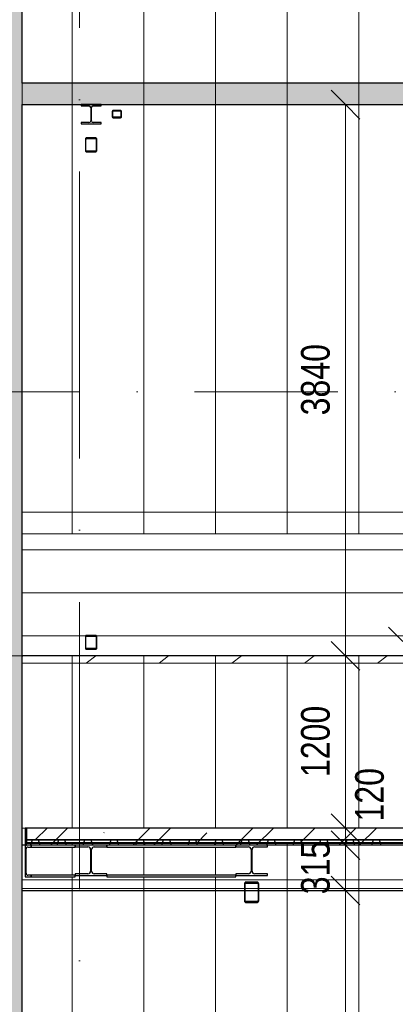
# Model space of a CAD drawing. Header units: millimetres. Extents: x -2033 to 156832, y -23587 to 25008.
# Tile 61 of 71: x 106570 to 109191, y 3732 to 10592. Entities that reach past the tile are written whole.
import ezdxf

# ---------------------------------------------------------------- set-up
doc = ezdxf.new("R2010")
doc.units = ezdxf.units.MM
doc.linetypes.add('Čerchovaná 10mm', pattern=[1800, 1000, -400, 0, -400])
doc.linetypes.add('Čerchovaná 20mm', pattern=[3000, 2000, -500, 0, -500])
for name, color, linetype, lineweight in [('CA_KOTY', 3, 'Continuous', 9), ('CA_KOTY-100', 3, 'Continuous', 9), ('CA_OSY', 5, 'Continuous', 9), ('CA_PODLAHA', 1, 'Continuous', 25), ('CA_PODLAHA25', 7, 'Continuous', 13), ('CA_POHHRA25', 7, 'Continuous', 13), ('CA_REZY', 1, 'Continuous', 25), ('CA_SRAFY', 9, 'Continuous', 25), ('CA_ZARIZPRED', 8, 'Continuous', 13)]:
    doc.layers.add(name, color=color, linetype=linetype, lineweight=lineweight)
doc.styles.add('Arial_3', font='arial.ttf', dxfattribs={"width": 0.8, "height": 200})
doc.dimstyles.new('HP_Přímá_-_2_mm_Ariel_1-100_1', dxfattribs={"dimscale": 304.8, "dimtxt": 204.05188, "dimasz": 0.656168, "dimexe": 0.328084, "dimexo": 0.0625, "dimgap": 0.164042, "dimtad": 1, "dimdec": 0, "dimzin": 0, "dimdsep": 46, "dimtxsty": 'Arial_3', "dimblk1": 'OBLIQUE', "dimblk2": 'OBLIQUE', "dimsah": 1, "dimcen": 0.09, "dimazin": 0, "dimtfac": 1, "dimtdec": 4, "dimtix": 1, "dimtmove": 0, "dimatfit": 3, "dimfxl": 0.984252, "dimfxlon": 1, "dimtvp": 1, "dimtolj": 1, "dimtzin": 0, "dimarcsym": 2})
doc.dimstyles.new('HP_Přímá_-_2_mm_Ariel_1-100_2', dxfattribs={"dimscale": 304.8, "dimtxt": 204.05188, "dimasz": 0.656168, "dimexe": 0.328084, "dimexo": 0.0625, "dimgap": 0.164042, "dimtad": 1, "dimdec": 0, "dimzin": 0, "dimdsep": 46, "dimtxsty": 'Arial_3', "dimblk1": 'OBLIQUE', "dimblk2": 'OBLIQUE', "dimsah": 1, "dimcen": 0.09, "dimazin": 0, "dimtfac": 1, "dimtdec": 4, "dimtix": 1, "dimtmove": 2, "dimatfit": 3, "dimfxl": 0.984252, "dimfxlon": 1, "dimtvp": 1, "dimtolj": 1, "dimtzin": 0, "dimarcsym": 2})

# ---------------------------------------------------------------- blocks, each defined once
blk = doc.blocks.new('ocelová kce final - 11542_003_OK-HALA_TaO-2_ET_AciS_2025-05-29_upr_dwg-2597525-ŘEZ 4 _vestavek V1')
at = {"layer": 'CA_REZY'}
for p, q in [((7900, 10000), (7760, 10000)), ((7760, 10000), (7760, 9991.5)), ((7760, 9991.5), (7815.2, 9991.5)), ((7827.2, 9979.5), (7827.2, 9887.5)), ((7832.7, 9887.5), (7832.7, 9979.5)), ((7844.7, 9991.5), (7900, 9991.5)), ((7900, 9991.5), (7900, 10000)), ((7977.7, 9953), (7977.7, 9915)), ((7981.6, 9915), (7981.6, 9953)), ((8034.3, 9959), (7985.4, 9959)), ((7985.4, 9956), (8034.3, 9956)), ((8038.2, 9953), (8038.2, 9915)), ((8042, 9915), (8042, 9953)), ((8034.3, 9912), (7985.4, 9912)), ((7985.4, 9909), (8034.3, 9909)), ((7815.2, 9875.5), (7760, 9875.5)), ((7760, 9875.5), (7760, 9867)), ((7760, 9867), (7900, 9867)), ((7900, 9875.5), (7844.7, 9875.5)), ((7900, 9867), (7900, 9875.5)), ((7790, 9758.3), (7790, 9681.6)), ((7794, 9681.6), (7794, 9758.3)), ((7862, 9767.9), (7798, 9767.9)), ((7798, 9763.1), (7862, 9763.1)), ((7866, 9758.3), (7866, 9681.6)), ((7870, 9681.6), (7870, 9758.3)), ((7862, 9676.8), (7798, 9676.8)), ((7798, 9672), (7862, 9672)), ((7790, 6292.4), (7790, 6215.7)), ((7794, 6215.7), (7794, 6292.4)), ((7862, 6302), (7798, 6302)), ((7798, 6297.2), (7862, 6297.2)), ((7866, 6292.4), (7866, 6215.7)), ((7870, 6215.7), (7870, 6292.4)), ((7862, 6210.9), (7798, 6210.9)), ((7798, 6206.1), (7862, 6206.1)), ((7370, 4960), (7370, 4840)), ((7380, 4960), (7370, 4960)), ((7380, 4960), (7380, 4879)), ((14800, 4960), (7380, 4960)), ((7380, 4840), (7380, 4960)), ((7380, 4879), (14800, 4879)), ((14800, 4879), (7380, 4879)), ((7380, 4879), (7380, 4857.6)), ((7412.1, 4840), (7370, 4840)), ((7370, 4840), (7370, 4620)), ((7370, 4840), (7380, 4840)), ((7376.5, 4645), (7376.5, 4815)), ((7380, 4857.6), (14800, 4857.6)), ((14800, 4857.6), (7380, 4857.6)), ((7380, 4857.6), (7380, 4855.9)), ((7380, 4855.9), (14800, 4855.9)), ((7389.5, 4828), (7412.1, 4828)), ((7412.1, 4828), (7412.1, 4840)), ((7720, 4840), (7412.1, 4840)), ((7412.1, 4840), (7412.1, 4828)), ((7412.1, 4828), (7720, 4828)), ((7940, 4840), (7720, 4840)), ((7720, 4840), (7720, 4829)), ((7720, 4828), (7720, 4840)), ((7720, 4829), (7808.5, 4829)), ((7826.5, 4811), (7826.5, 4659)), ((7833.5, 4659), (7833.5, 4811)), ((7851.5, 4829), (7940, 4829)), ((7940, 4829), (7940, 4840)), ((8840, 4840), (7940, 4840)), ((7940, 4840), (7940, 4828)), ((7940, 4828), (8840, 4828)), ((9060, 4840), (8840, 4840)), ((8840, 4840), (8840, 4829)), ((8840, 4828), (8840, 4840)), ((8840, 4829), (8928.5, 4829)), ((8946.5, 4811), (8946.5, 4659)), ((8953.5, 4659), (8953.5, 4811)), ((8971.5, 4829), (9060, 4829)), ((9060, 4829), (9060, 4840)), ((7370, 4620), (7412.1, 4620)), ((7412.1, 4632), (7389.5, 4632)), ((7412.1, 4620), (7412.1, 4632)), ((7720, 4632), (7412.1, 4632)), ((7412.1, 4632), (7412.1, 4620)), ((7412.1, 4620), (7720, 4620)), ((7720, 4641), (7720, 4630)), ((7808.5, 4641), (7720, 4641)), ((7720, 4620), (7720, 4632)), ((7720, 4630), (7940, 4630)), ((7940, 4641), (7851.5, 4641)), ((7940, 4630), (7940, 4641)), ((8840, 4632), (7940, 4632)), ((7940, 4632), (7940, 4620)), ((7940, 4620), (8840, 4620)), ((8840, 4641), (8840, 4630)), ((8928.5, 4641), (8840, 4641)), ((8840, 4620), (8840, 4632)), ((8840, 4630), (9060, 4630)), ((9060, 4641), (8971.5, 4641)), ((9060, 4630), (9060, 4641)), ((8900, 4569.5), (8900, 4456.3)), ((8905, 4456.3), (8905, 4569.5)), ((8990, 4583.6), (8910, 4583.6)), ((8910, 4576.5), (8990, 4576.5)), ((8995, 4569.5), (8995, 4456.3)), ((9000, 4456.3), (9000, 4569.5)), ((8990, 4449.3), (8910, 4449.3)), ((8910, 4442.2), (8990, 4442.2))]:
    blk.add_line(p, q, dxfattribs=at)
at = {"layer": 'CA_REZY', "flags": 128}
for points in [[(7985.4, 9959), (7983.7, 9958.8), (7982.1, 9958.4), (7980.6, 9957.7), (7979.4, 9956.7), (7978.5, 9955.6), (7977.9, 9954.3), (7977.7, 9953)], [(7981.6, 9953), (7981.7, 9953.7), (7981.9, 9954.3), (7982.4, 9954.9), (7983, 9955.3), (7983.7, 9955.7), (7984.6, 9955.9), (7985.4, 9956)], [(8042, 9953), (8041.9, 9954.3), (8041.3, 9955.6), (8040.4, 9956.7), (8039.1, 9957.7), (8037.7, 9958.4), (8036, 9958.8), (8034.3, 9959)], [(8034.3, 9956), (8035.2, 9955.9), (8036, 9955.7), (8036.7, 9955.3), (8037.3, 9954.9), (8037.8, 9954.3), (8038.1, 9953.7), (8038.2, 9953)], [(7977.7, 9915), (7977.9, 9913.7), (7978.5, 9912.4), (7979.4, 9911.3), (7980.6, 9910.3), (7982.1, 9909.6), (7983.7, 9909.2), (7985.4, 9909)], [(7985.4, 9912), (7984.6, 9912.1), (7983.7, 9912.3), (7983, 9912.7), (7982.4, 9913.1), (7981.9, 9913.7), (7981.7, 9914.3), (7981.6, 9915)], [(8038.2, 9915), (8038.1, 9914.3), (8037.8, 9913.7), (8037.3, 9913.1), (8036.7, 9912.7), (8036, 9912.3), (8035.2, 9912.1), (8034.3, 9912)], [(8034.3, 9909), (8036, 9909.2), (8037.7, 9909.6), (8039.1, 9910.3), (8040.4, 9911.3), (8041.3, 9912.4), (8041.9, 9913.7), (8042, 9915)], [(7798, 9767.9), (7796.2, 9767.7), (7794.5, 9767), (7793, 9765.8), (7791.7, 9764.3), (7790.8, 9762.5), (7790.2, 9760.5), (7790, 9758.3)], [(7794, 9758.3), (7794.1, 9759.4), (7794.4, 9760.4), (7794.9, 9761.3), (7795.5, 9762.1), (7796.3, 9762.7), (7797.1, 9763), (7798, 9763.1)], [(7870, 9758.3), (7869.8, 9760.5), (7869.2, 9762.5), (7868.3, 9764.3), (7867, 9765.8), (7865.5, 9767), (7863.8, 9767.7), (7862, 9767.9)], [(7862, 9763.1), (7862.9, 9763), (7863.7, 9762.7), (7864.5, 9762.1), (7865.1, 9761.3), (7865.6, 9760.4), (7865.9, 9759.4), (7866, 9758.3)], [(7790, 9681.6), (7790.2, 9679.5), (7790.8, 9677.4), (7791.7, 9675.6), (7793, 9674.1), (7794.5, 9673), (7796.2, 9672.2), (7798, 9672)], [(7798, 9676.8), (7797.1, 9676.9), (7796.3, 9677.3), (7795.5, 9677.8), (7794.9, 9678.6), (7794.4, 9679.5), (7794.1, 9680.5), (7794, 9681.6)], [(7862, 9672), (7863.8, 9672.2), (7865.5, 9673), (7867, 9674.1), (7868.3, 9675.6), (7869.2, 9677.4), (7869.8, 9679.5), (7870, 9681.6)], [(7866, 9681.6), (7865.9, 9680.5), (7865.6, 9679.5), (7865.1, 9678.6), (7864.5, 9677.8), (7863.7, 9677.3), (7862.9, 9676.9), (7862, 9676.8)], [(7798, 6302), (7796.2, 6301.8), (7794.5, 6301), (7793, 6299.9), (7791.7, 6298.4), (7790.8, 6296.6), (7790.2, 6294.5), (7790, 6292.4)], [(7794, 6292.4), (7794.1, 6293.5), (7794.4, 6294.5), (7794.9, 6295.4), (7795.5, 6296.2), (7796.3, 6296.7), (7797.1, 6297.1), (7798, 6297.2)], [(7870, 6292.4), (7869.8, 6294.5), (7869.2, 6296.6), (7868.3, 6298.4), (7867, 6299.9), (7865.5, 6301), (7863.8, 6301.8), (7862, 6302)], [(7862, 6297.2), (7862.9, 6297.1), (7863.7, 6296.7), (7864.5, 6296.2), (7865.1, 6295.4), (7865.6, 6294.5), (7865.9, 6293.5), (7866, 6292.4)], [(7790, 6215.7), (7790.2, 6213.5), (7790.8, 6211.5), (7791.7, 6209.7), (7793, 6208.2), (7794.5, 6207), (7796.2, 6206.3), (7798, 6206.1)], [(7798, 6210.9), (7797.1, 6211), (7796.3, 6211.3), (7795.5, 6211.9), (7794.9, 6212.7), (7794.4, 6213.6), (7794.1, 6214.6), (7794, 6215.7)], [(7866, 6215.7), (7865.9, 6214.6), (7865.6, 6213.6), (7865.1, 6212.7), (7864.5, 6211.9), (7863.7, 6211.3), (7862.9, 6211), (7862, 6210.9)], [(7862, 6206.1), (7863.8, 6206.3), (7865.5, 6207), (7867, 6208.2), (7868.3, 6209.7), (7869.2, 6211.5), (7869.8, 6213.5), (7870, 6215.7)], [(8910, 4583.6), (8908, 4583.3), (8906.2, 4582.5), (8904.4, 4581.2), (8902.9, 4579.5), (8901.7, 4577.3), (8900.8, 4574.9), (8900.2, 4572.2), (8900, 4569.5)], [(8905, 4569.5), (8905.1, 4570.8), (8905.4, 4572.2), (8905.8, 4573.4), (8906.5, 4574.5), (8907.2, 4575.3), (8908.1, 4576), (8909, 4576.4), (8910, 4576.5)], [(9000, 4569.5), (8999.8, 4572.2), (8999.2, 4574.9), (8998.3, 4577.3), (8997.1, 4579.5), (8995.6, 4581.2), (8993.8, 4582.5), (8992, 4583.3), (8990, 4583.6)], [(8990, 4576.5), (8991, 4576.4), (8991.9, 4576), (8992.8, 4575.3), (8993.5, 4574.5), (8994.2, 4573.4), (8994.6, 4572.2), (8994.9, 4570.8), (8995, 4569.5)], [(8900, 4456.3), (8900.2, 4453.6), (8900.8, 4450.9), (8901.7, 4448.5), (8902.9, 4446.3), (8904.4, 4444.6), (8906.2, 4443.3), (8908, 4442.5), (8910, 4442.2)], [(8910, 4449.3), (8909, 4449.4), (8908.1, 4449.8), (8907.2, 4450.4), (8906.5, 4451.3), (8905.8, 4452.4), (8905.4, 4453.6), (8905.1, 4454.9), (8905, 4456.3)], [(8995, 4456.3), (8994.9, 4454.9), (8994.6, 4453.6), (8994.2, 4452.4), (8993.5, 4451.3), (8992.8, 4450.4), (8991.9, 4449.8), (8991, 4449.4), (8990, 4449.3)], [(8990, 4442.2), (8992, 4442.5), (8993.8, 4443.3), (8995.6, 4444.6), (8997.1, 4446.3), (8998.3, 4448.5), (8999.2, 4450.9), (8999.8, 4453.6), (9000, 4456.3)]]:
    blk.add_lwpolyline(points, dxfattribs=at)
at = {"layer": 'CA_REZY'}
for centre, radius, start, end in [((7815.2, 9979.5), 12, 0, 90), ((7844.7, 9979.5), 12, 90, 180), ((7815.2, 9887.5), 12, 270, 0), ((7844.7, 9887.5), 12, 180, 270), ((7389.5, 4815), 13, 90, 180), ((7808.5, 4811), 18, 0, 90), ((7851.5, 4811), 18, 90, 180), ((8928.5, 4811), 18, 0, 90), ((8971.5, 4811), 18, 90, 180), ((7389.5, 4645), 13, 180, 270), ((7808.5, 4659), 18, 270, 0), ((7851.5, 4659), 18, 180, 270), ((8928.5, 4659), 18, 270, 0), ((8971.5, 4659), 18, 180, 270)]:
    blk.add_arc(centre, radius, start, end, dxfattribs=at)
blk = doc.blocks.new('ocelová kce final - ocelová kce final-2597615-ŘEZ 4 _vestavek V1')
blk.add_blockref('ocelová kce final - 11542_003_OK-HALA_TaO-2_ET_AciS_2025-05-29_upr_dwg-2597525-ŘEZ 4 _vestavek V1', (0, 0))
blk = doc.blocks.new('DIMBLOCK90-ŘEZ 4 _vestavek V1')
at = {"layer": 'CA_KOTY-100'}
for p, q in [((108842.8, 10000), (108742.8, 10100)), ((108842.8, 10000), (108742.8, 10000)), ((108842.8, 10000), (108842.8, 6160)), ((108842.8, 10000), (108942.8, 9900)), ((108842.8, 10000), (109142.8, 10000)), ((108842.8, 6160), (108742.8, 6260)), ((108842.8, 6160), (108742.8, 6160)), ((108842.8, 6160), (108942.8, 6060)), ((108842.8, 6160), (109142.8, 6160))]:
    blk.add_line(p, q, dxfattribs=at)
at = {"layer": 'CA_KOTY-100', "color": 0, "insert": (108533.2, 7835.1), "char_height": 200, "width": 587.669, "attachment_point": 1, "rotation": 90, "line_spacing_factor": 0.941778, "style": 'Arial_3'}
blk.add_mtext('3840', dxfattribs=at)
blk = doc.blocks.new('_Oblique')
at = {"color": 0, "linetype": 'ByBlock', "lineweight": -2}
blk.add_line((-0.5, -0.5), (0.5, 0.5), dxfattribs=at)
blk = doc.blocks.new('DIMBLOCK91-ŘEZ 4 _vestavek V1')
at = {"layer": 'CA_KOTY-100'}
for p, q in [((108842.8, 6160), (108742.8, 6260)), ((108842.8, 6160), (108742.8, 6160)), ((108842.8, 6160), (108842.8, 4960)), ((108842.8, 6160), (108942.8, 6060)), ((108842.8, 6160), (109142.8, 6160)), ((108842.8, 4960), (108742.8, 5060)), ((108842.8, 4960), (108742.8, 4960)), ((108842.8, 4960), (108942.8, 4860)), ((108842.8, 4960), (109142.8, 4960))]:
    blk.add_line(p, q, dxfattribs=at)
at = {"layer": 'CA_KOTY-100', "color": 0, "insert": (108533.2, 5315.1), "char_height": 200, "width": 587.669, "attachment_point": 1, "rotation": 90, "line_spacing_factor": 0.941778, "style": 'Arial_3'}
blk.add_mtext('1200', dxfattribs=at)
blk = doc.blocks.new('DIMBLOCK92-ŘEZ 4 _vestavek V1')
at = {"layer": 'CA_KOTY-100'}
for p, q in [((108842.8, 4960), (108742.8, 5060)), ((108842.8, 4960), (108742.8, 4960)), ((108842.8, 4840), (108742.8, 4940)), ((108842.8, 4960), (108842.8, 4840)), ((108842.8, 4960), (108942.8, 4860)), ((108842.8, 4960), (109142.8, 4960)), ((108842.8, 4840), (108742.8, 4840)), ((108842.8, 4840), (108942.8, 4740)), ((108842.8, 4840), (109142.8, 4840))]:
    blk.add_line(p, q, dxfattribs=at)
at = {"layer": 'CA_KOTY-100', "color": 0, "insert": (108910.7, 5005.5), "char_height": 200, "width": 440.752, "attachment_point": 1, "rotation": 90, "line_spacing_factor": 0.941778, "style": 'Arial_3'}
blk.add_mtext('120', dxfattribs=at)
blk = doc.blocks.new('DIMBLOCK93-ŘEZ 4 _vestavek V1')
at = {"layer": 'CA_KOTY-100'}
for p, q in [((108842.8, 4840), (108742.8, 4940)), ((108842.8, 4840), (108742.8, 4840)), ((108842.8, 4840), (108842.8, 4525)), ((108842.8, 4840), (108942.8, 4740)), ((108842.8, 4840), (109142.8, 4840)), ((108842.8, 4525), (108742.8, 4625)), ((108842.8, 4525), (108742.8, 4525)), ((108842.8, 4525), (108942.8, 4425)), ((108842.8, 4525), (109142.8, 4525))]:
    blk.add_line(p, q, dxfattribs=at)
at = {"layer": 'CA_KOTY-100', "color": 0, "insert": (108533.2, 4498.9), "char_height": 200, "width": 440.752, "attachment_point": 1, "rotation": 90, "line_spacing_factor": 0.941778, "style": 'Arial_3'}
blk.add_mtext('315', dxfattribs=at)
blk = doc.blocks.new('DIMBLOCK94-ŘEZ 4 _vestavek V1')
at = {"layer": 'CA_KOTY-100'}
for p, q in [((108842.8, 4525), (108742.8, 4625)), ((108842.8, 4525), (108742.8, 4525)), ((108842.8, 4525), (108842.8, 0)), ((108842.8, 4525), (108942.8, 4425)), ((108842.8, 4525), (109142.8, 4525)), ((108842.8, 0), (108742.8, 100)), ((108842.8, 0), (108742.8, 0)), ((108842.8, 0), (108942.8, -100)), ((108842.8, 0), (109142.8, 0))]:
    blk.add_line(p, q, dxfattribs=at)
at = {"layer": 'CA_KOTY-100', "color": 0, "insert": (108533.2, 2017.6), "char_height": 200, "width": 587.669, "attachment_point": 1, "rotation": 90, "line_spacing_factor": 0.941778, "style": 'Arial_3'}
blk.add_mtext('4525', dxfattribs=at)

msp = doc.modelspace()

# ---------------------------------------------------------------- hatches: boundary and pattern name
at = {"layer": 'CA_POHHRA25', "lineweight": 9}
h = msp.add_hatch(dxfattribs=at)
h.set_pattern_fill('FP_32', color=256, style=0, pattern_type=2)
h.set_pattern_definition([(90, (146436.8, 0), (-500, 3e-14), [])])
h.paths.add_polyline_path([(119678, 6040), (119678, 6029), (119589.5, 6029), (119576.8, 6023.7), (119571.5, 6011), (119571.5, 5859), (119576.8, 5846.3), (119589.5, 5841), (119678, 5841), (119678, 5830), (119458, 5830), (119458, 5841), (119546.5, 5841), (119559.2, 5846.3), (119564.5, 5859), (119564.5, 6011), (119559.2, 6023.7), (119546.5, 6029), (119458, 6029), (119458, 6040), (119660.9, 6040)])
h.paths.add_polyline_path([(106787.9, 300), (107237.9, 300), (107237.9, 400), (113337.9, 400), (113337.9, 300), (113637.9, 300), (113637.9, 400), (119728, 400), (119728, 6160), (119808, 6160), (119808, 300), (120235.4, 300), (120235.4, 400), (120517.7, 400), (120517.7, 4965), (120427.7, 4965), (120427.7, 5000), (120347.7, 5000), (120347.7, 5880), (120427.7, 5880), (120427.7, 6030), (121688.1, 6030), (121688.1, 12419.3), (106587.9, 12419.3), (106587.9, 7010), (114007.9, 7010), (114007.9, 9867), (113868, 9867), (113868, 9875.5), (113923.2, 9875.5), (113931.7, 9879), (113935.2, 9887.5), (113935.2, 9979.5), (113931.7, 9988), (113923.2, 9991.5), (113868, 9991.5), (113868, 10000), (118685.5, 10000), (118685.5, 6160), (119688, 6160), (119688, 6040), (119678, 6040), (119678, 6074.5), (113838, 6074.5), (113838, 6040), (114048, 6039.6), (114048, 6029), (113959.5, 6029), (113946.8, 6023.7), (113941.5, 6011), (113941.5, 5859), (113946.8, 5846.3), (113959.5, 5841), (114048, 5841), (114048, 5830), (113828, 5830), (113828, 5841), (113916.5, 5841), (113929.2, 5846.3), (113934.5, 5859), (113934.5, 6011), (113929.2, 6023.7), (113916.5, 6029), (113828, 6029), (113828, 6160), (106587.9, 6160), (106588, 3580), (106598, 3580), (106590.9, 3582.9), (106588, 3590), (106588, 3670), (106590.9, 3677.1), (106598, 3680), (106728, 3680), (106735.1, 3677.1), (106738, 3670), (106738, 3590), (106735.1, 3582.9), (106728, 3580), (106687.9, 3580), (106687.9, 400), (106787.9, 400), (106787.9, 331.5)])
h.paths.add_polyline_path([(119595.5, 636.2), (119528, 636.2), (119523, 641.4), (119520.1, 651.4), (119518.2, 667.5), (119518, 674.9), (119519.1, 1002.1), (119521.9, 1014.9), (119523, 1017.7), (119528, 1022.9), (119608, 1022.9), (119613, 1017.7), (119615.9, 1007.8), (119617.8, 991.6), (119618, 984.2), (119616.8, 657), (119614.1, 644.2), (119613, 641.4), (119608, 636.2)])
h.paths.add_polyline_path([(108228, 636.2), (108148, 636.2), (108143, 641.4), (108140.1, 651.4), (108138.2, 667.5), (108138, 674.9), (108139.1, 1002.1), (108141.9, 1014.9), (108143, 1017.7), (108148, 1022.9), (108228, 1022.9), (108233, 1017.7), (108235.9, 1007.8), (108237.8, 991.6), (108238, 984.2), (108236.8, 657), (108234.1, 644.2), (108233, 641.4)])
h.paths.add_polyline_path([(119595.5, 655.6), (119609.3, 656.2), (119611.2, 660.1), (119612.6, 667.5), (119613, 674.9), (119612, 996), (119609.3, 1002.9), (119608, 1003.6), (119526.7, 1002.9), (119524.8, 999), (119523.4, 991.6), (119523, 984.2), (119524, 663.1), (119526.7, 656.2), (119528, 655.6)])
h.paths.add_polyline_path([(108148, 655.6), (108229.3, 656.2), (108231.2, 660.1), (108232.6, 667.5), (108233, 674.9), (108232, 996), (108229.3, 1002.9), (108228, 1003.6), (108146.7, 1002.9), (108144.8, 999), (108143.4, 991.6), (108143, 984.2), (108144, 663.1), (108146.7, 656.2), (108147.3, 655.7)])
h.paths.add_polyline_path([(120217.7, 1410), (120217.7, 1975), (120437.7, 1975), (120437.7, 1410), (120223.9, 1410)])
h.paths.add_polyline_path([(106598, 3585), (106728, 3585), (106731.5, 3586.5), (106733, 3590), (106733, 3670), (106731.5, 3673.5), (106728, 3675), (106598, 3675), (106594.5, 3673.5), (106593, 3670), (106593, 3590), (106594.5, 3586.5)])
h.paths.add_polyline_path([(108228, 4442.2), (108144.2, 4443.3), (108140.9, 4446.3), (108138.7, 4450.9), (108138, 4456.3), (108138.7, 4574.9), (108140.9, 4579.5), (108144.2, 4582.5), (108148, 4583.6), (108231.8, 4582.5), (108235.1, 4579.5), (108237.2, 4574.9), (108238, 4569.5), (108237.2, 4450.9), (108235.1, 4446.3), (108231.8, 4443.3), (108229, 4442.3)])
h.paths.add_polyline_path([(119595.5, 4442.2), (119524.2, 4443.3), (119520.9, 4446.3), (119518.7, 4450.9), (119518, 4456.3), (119518.7, 4574.9), (119520.9, 4579.5), (119524.2, 4582.5), (119528, 4583.6), (119611.8, 4582.5), (119615.1, 4579.5), (119617.2, 4574.9), (119618, 4569.5), (119617.2, 4450.9), (119615.1, 4446.3), (119611.8, 4443.3), (119608, 4442.2)])
h.paths.add_polyline_path([(108148, 4449.3), (108229.9, 4449.8), (108232.1, 4452.4), (108233, 4456.3), (108232.1, 4573.4), (108229.9, 4576), (108228, 4576.5), (108146.1, 4576), (108143.8, 4573.4), (108143, 4569.5), (108143.8, 4452.4), (108146.1, 4449.8), (108147, 4449.4)])
h.paths.add_polyline_path([(119528, 4449.3), (119609.9, 4449.8), (119612.1, 4452.4), (119613, 4456.3), (119612.1, 4573.4), (119609.9, 4576), (119608, 4576.5), (119526.1, 4576), (119523.8, 4573.4), (119523, 4569.5), (119523.8, 4452.4), (119526.1, 4449.8), (119527, 4449.4)])
h.paths.add_polyline_path([(106614.5, 4620), (106608, 4620), (106608, 4960), (113707.9, 4960), (113707.9, 6110), (113787.9, 6110), (113787.9, 4960), (114048, 4960), (114048, 4829), (113959.5, 4829), (113946.8, 4823.7), (113941.5, 4811), (113941.5, 4659), (113946.8, 4646.3), (113959.5, 4641), (114048, 4641), (114048, 4630), (113828, 4630), (113828, 4641), (113916.5, 4641), (113929.2, 4646.3), (113934.5, 4659), (113934.5, 4811), (113929.2, 4823.7), (113916.5, 4829), (113828, 4829), (113828, 4840), (114038, 4840), (114038, 4855.9), (106618, 4855.9), (106618.3, 4840), (106650.1, 4840), (106650.1, 4828), (106627.5, 4828), (106618, 4823.4), (106614.5, 4815), (106614.5, 4645), (106618.3, 4635.8), (106627.5, 4632), (106650.1, 4632), (106650.1, 4620), (106618.3, 4620)])
h.paths.add_polyline_path([(108078, 4620), (107178, 4620), (107178, 4630), (106958, 4630), (106958, 4620), (106650.1, 4620), (106650.1, 4632), (106958, 4632), (106958, 4641), (107046.5, 4641), (107059.2, 4646.3), (107064.5, 4659), (107064.5, 4811), (107059.2, 4823.7), (107046.5, 4829), (106650.1, 4828), (106650.1, 4840), (108298, 4840), (108298, 4829), (108209.5, 4829), (108196.8, 4823.7), (108191.5, 4808.5), (108191.5, 4659), (108196.8, 4646.3), (108209.5, 4641), (108298, 4641), (108298, 4630), (108078, 4630)])
h.paths.add_polyline_path([(110509.5, 4630), (110378, 4630), (110378, 4641), (110466.5, 4641), (110479.2, 4646.3), (110484.5, 4659), (110484.5, 4811), (110479.2, 4823.7), (110466.5, 4829), (110378, 4829), (110378, 4840), (110598, 4840), (110598, 4829), (110509.5, 4829), (110496.8, 4823.7), (110491.5, 4811), (110491.5, 4659), (110496.8, 4646.3), (110509.5, 4641), (110598, 4641), (110598, 4630)])
h.paths.add_polyline_path([(112678, 4630), (112678, 4641), (112766.5, 4641), (112779.2, 4646.3), (112784.5, 4659), (112784.5, 4811), (112779.2, 4823.7), (112766.5, 4829), (112678, 4829), (112678, 4840), (112898, 4840), (112898, 4829), (112809.5, 4829), (112796.8, 4823.7), (112791.5, 4808.5), (112791.5, 4659), (112796.8, 4646.3), (112809.5, 4641), (112898, 4641), (112898, 4630), (112766.5, 4630)])
h.paths.add_polyline_path([(109359.5, 4630), (109228, 4630), (109228, 4641), (109316.5, 4641), (109329.2, 4646.3), (109334.5, 4659), (109334.5, 4811), (109329.2, 4823.7), (109316.5, 4829), (109228, 4829), (109228, 4840), (109448, 4840), (109448, 4829), (109359.5, 4829), (109346.8, 4823.7), (109341.5, 4808.5), (109341.5, 4659), (109346.8, 4646.3), (109359.5, 4641), (109448, 4641), (109448, 4630)])
h.paths.add_polyline_path([(111659.5, 4630), (111528, 4630), (111528, 4641), (111616.5, 4641), (111629.2, 4646.3), (111634.5, 4659), (111634.5, 4811), (111629.2, 4823.7), (111616.5, 4829), (111528, 4829), (111528, 4840), (111748, 4840), (111748, 4829), (111659.5, 4829), (111646.8, 4823.7), (111641.5, 4808.5), (111641.5, 4659), (111646.8, 4646.3), (111659.5, 4641), (111748, 4641), (111748, 4630)])
h.paths.add_polyline_path([(107563.1, 4632), (108078, 4632), (108078, 4641), (108166.5, 4641), (108179.2, 4646.3), (108184.5, 4659), (108184.5, 4811), (108179.2, 4823.7), (108166.5, 4829), (107089.5, 4829), (107076.8, 4823.7), (107071.5, 4808.5), (107071.5, 4659), (107076.8, 4646.3), (107089.5, 4641), (107178, 4641), (107178, 4632)])
h.paths.add_polyline_path([(119595.5, 4685), (119528, 4685), (119520.9, 4687.9), (119518, 4695), (119518, 4775), (119520.9, 4782.1), (119528, 4785), (119608, 4785), (119615.1, 4782.1), (119618, 4775), (119618, 4695), (119615.1, 4687.9), (119608, 4685)])
h.paths.add_polyline_path([(119528, 4690), (119608, 4690), (119611.5, 4691.5), (119613, 4695), (119613, 4775), (119611.5, 4778.5), (119608, 4780), (119528, 4780), (119524.5, 4778.5), (119523, 4775), (119523, 4695), (119524.5, 4691.5)])
h.paths.add_polyline_path([(118428, 5830), (118428, 5841), (118516.5, 5841), (118529.2, 5846.3), (118534.5, 5859), (118534.5, 6011), (118529.2, 6023.7), (118516.5, 6029), (118428, 6029), (118428, 6040), (118648, 6040), (118648, 6029), (118559.5, 6029), (118546.8, 6023.7), (118541.5, 6011), (118541.5, 5859), (118546.8, 5846.3), (118559.5, 5841), (118648, 5841), (118648, 5830), (118516.5, 5830)])
h.paths.add_polyline_path([(115109.5, 5830), (114978, 5830), (114978, 5841), (115066.5, 5841), (115079.2, 5846.3), (115084.5, 5859), (115084.5, 6011), (115079.2, 6023.7), (115066.5, 6029), (114978, 6029), (114978, 6040), (115198, 6040), (115198, 6029), (115109.5, 6029), (115096.8, 6023.7), (115091.5, 6011), (115091.5, 5859), (115096.8, 5846.3), (115109.5, 5841), (115198, 5841), (115198, 5830), (115148.8, 5830)])
h.paths.add_polyline_path([(117278, 5830), (117278, 5841), (117366.5, 5841), (117379.2, 5846.3), (117384.5, 5859), (117384.5, 6011), (117379.2, 6023.7), (117366.5, 6029), (117278, 6029), (117278, 6040), (117498, 6040), (117498, 6029), (117409.5, 6029), (117396.8, 6023.7), (117391.5, 6011), (117391.5, 5859), (117396.8, 5846.3), (117409.5, 5841), (117498, 5841), (117498, 5830), (117366.5, 5830)])
h.paths.add_polyline_path([(116128, 5830), (116128, 5841), (116216.5, 5841), (116229.2, 5846.3), (116234.5, 5859), (116234.5, 6011), (116229.2, 6023.7), (116216.5, 6029), (116128, 6029), (116128, 6040), (116348, 6040), (116348, 6029), (116259.5, 6029), (116246.8, 6023.7), (116241.5, 6011), (116241.5, 5859), (116246.8, 5846.3), (116259.5, 5841), (116348, 5841), (116348, 5830), (116195.1, 5830)])
h.paths.add_polyline_path([(119688.5, 6170), (119682.5, 6170), (119682.5, 6270), (119688.5, 6270)])
h.paths.add_polyline_path([(119710.7, 6737.7), (119697.1, 6742.8), (119689.6, 6753.1), (119689.6, 6766.9), (119697.7, 6778), (119710.7, 6782.2), (119724.4, 6777.2), (119731.9, 6766.9), (119731.9, 6753.1), (119723.8, 6742), (119719.7, 6740.6)])
h.paths.add_polyline_path([(119710.7, 6740.6), (119724.4, 6746.3), (119730.1, 6760), (119723.8, 6773.9), (119710.7, 6779.3), (119697.1, 6773.7), (119691.4, 6760), (119697.7, 6746.1), (119707.5, 6742)])
h.paths.add_polyline_path([(119710.7, 7237.7), (119697.1, 7242.8), (119689.6, 7253.1), (119689.6, 7266.9), (119697.7, 7278), (119710.7, 7282.2), (119724.4, 7277.2), (119731.9, 7266.9), (119731.9, 7253.1), (119723.8, 7242), (119719.7, 7240.6)])
h.paths.add_polyline_path([(119710.7, 7240.6), (119724.4, 7246.3), (119730.1, 7260), (119723.8, 7273.9), (119710.7, 7279.3), (119697.1, 7273.7), (119691.4, 7260), (119697.7, 7246.1), (119707.5, 7242)])
h.paths.add_polyline_path([(107034.2, 9672.2), (107032.5, 9673), (107035.1, 9676.8), (107034.3, 9672.5)])
h.paths.add_polyline_path([(107036, 9672), (107034.3, 9672.4), (107036, 9676.8), (107100, 9676.8), (107100.9, 9672.1), (107100, 9672), (107039.9, 9672)])
h.paths.add_polyline_path([(107101.8, 9672.2), (107102.5, 9674.5), (107102.5, 9672.5)])
h.paths.add_polyline_path([(107028.8, 9677.4), (107028.8, 9679.5), (107030.8, 9678.6), (107029.7, 9678)])
h.paths.add_polyline_path([(107029.7, 9675.6), (107029.7, 9677.7), (107031.5, 9677.3), (107031, 9676.8)])
h.paths.add_polyline_path([(107031, 9674.1), (107029.7, 9675.6), (107032, 9675.6), (107032, 9675.6)])
h.paths.add_polyline_path([(107032.5, 9673), (107031, 9674.1), (107033.5, 9675.4), (107033, 9674.1)])
h.paths.add_polyline_path([(107103.5, 9673), (107103.5, 9675.6), (107105, 9674.1), (107104, 9673.4)])
h.paths.add_polyline_path([(107105, 9674.1), (107104, 9677), (107106.2, 9675.6)])
h.paths.add_polyline_path([(107106.2, 9675.6), (107104, 9678.4), (107107.2, 9677.4)])
h.paths.add_polyline_path([(107107.2, 9677.4), (107104, 9679.5), (107107.8, 9679.5)])
h.paths.add_polyline_path([(107028.8, 9762.5), (107029.7, 9764.3), (107032, 9761.6), (107029.7, 9762.2)])
h.paths.add_polyline_path([(107028.2, 9760.5), (107029.7, 9762), (107032, 9760.4), (107028.8, 9760.5)])
h.paths.add_polyline_path([(107028, 9758.3), (107028.8, 9760.3), (107032, 9759.4), (107028.8, 9758.6)])
h.paths.add_polyline_path([(107028, 9681.6), (107028.8, 9758.3), (107032, 9758.3), (107032, 9681.6), (107028.8, 9681.6)])
h.paths.add_polyline_path([(107028.2, 9679.5), (107028.8, 9681.4), (107032, 9680.5), (107028.4, 9679.5)])
h.paths.add_polyline_path([(107108, 9681.6), (107104, 9681.6), (107104, 9758.3), (107108, 9758.3)])
h.paths.add_polyline_path([(107107.8, 9679.5), (107104, 9680.6), (107108, 9681.6), (107107.8, 9679.5)])
h.paths.add_polyline_path([(107108, 9758.3), (107104, 9759.4), (107107.8, 9760.4)])
h.paths.add_polyline_path([(107103.6, 9760.4), (107107.2, 9762.5), (107107.2, 9760.5), (107103.9, 9760.4)])
h.paths.add_polyline_path([(107103.1, 9761.3), (107106.2, 9764.3), (107106.2, 9762.2), (107103.6, 9761.5)])
h.paths.add_polyline_path([(107105, 9765.8), (107106.2, 9764.3), (107104, 9764.3), (107104, 9764.4)])
h.paths.add_polyline_path([(107103.5, 9767), (107105, 9765.8), (107102.5, 9764.6), (107103, 9765.8)])
h.paths.add_polyline_path([(107101.8, 9767.7), (107103.5, 9767), (107100.9, 9763.1), (107101.7, 9767.5)])
h.paths.add_polyline_path([(107034.2, 9767.7), (107039.9, 9767.9), (107101.7, 9767.6), (107100, 9763.1), (107036, 9763.1), (107034.3, 9767.6)])
h.paths.add_polyline_path([(107032.5, 9767), (107034.3, 9767.5), (107033.5, 9765.5), (107033.3, 9765.8)])
h.paths.add_polyline_path([(107031, 9765.8), (107032.5, 9767), (107032.5, 9764.4), (107032, 9764.9)])
h.paths.add_polyline_path([(107033.5, 9762.1), (107029.7, 9764.3), (107031, 9765.8), (107033.1, 9762.7)])
h.paths.add_polyline_path([(107108, 9867), (106998, 9867), (106998, 9875.5), (107053.2, 9875.5), (107061.7, 9879), (107065.2, 9887.5), (107065.2, 9979.5), (107061.7, 9988), (107053.2, 9991.5), (106998, 9991.5), (106998, 10000), (107138, 10000), (107138, 9991.5), (107082.7, 9991.5), (107074.3, 9988), (107070.7, 9979.5), (107070.7, 9887.5), (107074.3, 9879), (107082.7, 9875.5), (107138, 9875.5), (107138, 9867)])
h.paths.add_polyline_path([(111598, 9867), (111598, 9875.5), (111653.2, 9875.5), (111661.7, 9879), (111665.2, 9887.5), (111665.2, 9979.5), (111661.7, 9988), (111653.2, 9991.5), (111598, 9991.5), (111598, 10000), (111738, 10000), (111738, 9991.5), (111682.7, 9991.5), (111674.3, 9988), (111670.7, 9979.5), (111670.7, 9887.5), (111674.3, 9879), (111682.7, 9875.5), (111738, 9875.5), (111738, 9867), (111653.2, 9867)])
h.paths.add_polyline_path([(109298, 9867), (109298, 9875.5), (109353.2, 9875.5), (109361.7, 9879), (109365.2, 9887.5), (109365.2, 9979.5), (109361.7, 9988), (109353.2, 9991.5), (109298, 9991.5), (109298, 10000), (109438, 10000), (109438, 9991.5), (109382.7, 9991.5), (109374.3, 9988), (109370.7, 9979.5), (109370.7, 9887.5), (109374.3, 9879), (109382.7, 9875.5), (109438, 9875.5), (109438, 9867), (109353.2, 9867)])
h.paths.add_polyline_path([(113952.7, 9875.5), (114007.9, 9875.5), (114007.9, 9991.5), (113952.7, 9991.5), (113944.3, 9988), (113940.7, 9979.5), (113940.7, 9887.5), (113944.3, 9879)])
h.paths.add_polyline_path([(107223.4, 9909), (107223.4, 9912), (107272.3, 9912), (107272.3, 9909)])
h.paths.add_polyline_path([(107276.2, 9915), (107276.2, 9953), (107280, 9953), (107280, 9915)])
h.paths.add_polyline_path([(107215.7, 9915), (107215.7, 9953), (107219.6, 9953), (107219.6, 9915)])
h.paths.add_polyline_path([(107272.3, 9956), (107223.4, 9956), (107223.4, 9959), (107272.3, 9959)])
h = msp.add_hatch(dxfattribs=at)
h.set_pattern_fill('FP_41', color=256, style=0, pattern_type=2)
h.set_pattern_definition([(0, (113120.25, 2698.53), (0, 300), [])])
h.paths.add_polyline_path([(107034.2, 6160), (114007.9, 6160), (114007.9, 7010), (106587.9, 7010), (106587.9, 6160)])
h.paths.add_polyline_path([(107034.2, 6206.3), (107032.5, 6207), (107035.1, 6210.9), (107034.3, 6206.5)])
h.paths.add_polyline_path([(107039.9, 6206.1), (107034.3, 6206.4), (107036, 6210.9), (107100, 6210.9), (107100.9, 6206.2), (107100, 6206.1)])
h.paths.add_polyline_path([(107101.8, 6206.3), (107102.5, 6208.5), (107102.5, 6206.6)])
h.paths.add_polyline_path([(107103.5, 6207), (107103.5, 6209.6), (107105, 6208.2)])
h.paths.add_polyline_path([(107028.8, 6211.5), (107028.8, 6213.5), (107030.8, 6212.7), (107029.7, 6212)])
h.paths.add_polyline_path([(107029.7, 6209.7), (107029.7, 6211.8), (107031.5, 6211.3), (107031, 6210.9)])
h.paths.add_polyline_path([(107031, 6208.2), (107029.7, 6209.7), (107032, 6209.7)])
h.paths.add_polyline_path([(107032.5, 6207), (107031, 6208.2), (107033.5, 6209.4), (107033, 6208.2)])
h.paths.add_polyline_path([(107105, 6208.2), (107104.2, 6210.9), (107106.2, 6209.7)])
h.paths.add_polyline_path([(107106.2, 6209.7), (107104, 6212.4), (107106.9, 6210.9)])
h.paths.add_polyline_path([(107107.2, 6211.5), (107104, 6213.6), (107107.8, 6213.5)])
h.paths.add_polyline_path([(107108, 6215.7), (107104, 6215.7), (107104, 6292.4), (107108, 6292.4)])
h.paths.add_polyline_path([(107107.8, 6213.5), (107104, 6214.6), (107108, 6215.7), (107107.8, 6213.6)])
h.paths.add_polyline_path([(107028.8, 6296.6), (107029.7, 6298.4), (107032, 6295.6), (107029.7, 6296.3)])
h.paths.add_polyline_path([(107028.2, 6294.5), (107029.7, 6296), (107032, 6294.5), (107028.8, 6294.5)])
h.paths.add_polyline_path([(107028, 6292.4), (107028.8, 6294.4), (107032, 6293.4), (107028.8, 6292.6)])
h.paths.add_polyline_path([(107028, 6215.7), (107028.8, 6292.4), (107032, 6292.4), (107032, 6215.7), (107028.8, 6215.7)])
h.paths.add_polyline_path([(107028.2, 6213.5), (107028.8, 6215.4), (107032, 6214.6), (107028.4, 6213.6)])
h.paths.add_polyline_path([(107108, 6292.4), (107104, 6293.5), (107107.8, 6294.5)])
h.paths.add_polyline_path([(107103.6, 6294.5), (107107.2, 6296.6), (107107.2, 6294.5), (107103.9, 6294.5)])
h.paths.add_polyline_path([(107103.1, 6295.4), (107106.2, 6298.4), (107106.2, 6296.3), (107103.6, 6295.5)])
h.paths.add_polyline_path([(107102.5, 6296.2), (107105, 6299.9), (107106.2, 6298.4), (107103.1, 6296.5)])
h.paths.add_polyline_path([(107103.5, 6301), (107105, 6299.9), (107102.5, 6298.6), (107103, 6299.9)])
h.paths.add_polyline_path([(107101.8, 6301.8), (107103.5, 6301), (107100.9, 6297.2), (107101.7, 6301.5)])
h.paths.add_polyline_path([(107034.2, 6301.8), (107039.9, 6302), (107101.7, 6301.6), (107100, 6297.2), (107036, 6297.2), (107034.3, 6301.6)])
h.paths.add_polyline_path([(107032.5, 6301), (107034.3, 6301.5), (107033.5, 6299.5), (107033.3, 6299.9)])
h.paths.add_polyline_path([(107031, 6299.9), (107032.5, 6301), (107032.5, 6298.4)])
h.paths.add_polyline_path([(107033.5, 6296.2), (107029.7, 6298.4), (107031, 6299.9), (107033.1, 6296.7)])
at = {"layer": 'CA_SRAFY', "lineweight": 9}
h = msp.add_hatch(dxfattribs=at)
h.set_pattern_fill('FP_33', color=256, angle=-113.578, style=0, pattern_type=2)
h.set_pattern_definition([(336.422, (106392.717, 9213.146), (97.17559, 5e-05), [16.779, -8.852, 44.162, -8.852, -27.382]), (336.422, (106392.717, 9213.146), (97.17559, 5e-05), [-78.645, 16.779, -10.603]), (23.578, (106392.716, 9238.593), (-0.0001, 42.41054), [16.779, -8.852, 44.162, -8.852, -27.382]), (23.578, (106392.716, 9238.593), (-0.0001, 42.41054), [-78.645, 16.779, -10.603]), (270, (106392.72, 9238.59), (97.175, -1e-13), [25.446, -16.964]), (270, (106480.17, 9217.39), (97.175, -1e-13), [25.446, -16.964]), (360, (106408.096, 9245.304), (8e-14, 42.411), [8.112, -89.063]), (360, (106456.683, 9224.1), (8e-14, 42.411), [8.112, -89.063]), (360, (106408.096, 9206.434), (8e-14, 42.411), [8.112, -89.063]), (360, (106456.683, 9185.23), (8e-14, 42.411), [8.112, -89.063])])
h.paths.add_polyline_path([(106427.9, 300), (106587.9, 300), (106587.9, 12419.3), (106387.9, 12419.3), (106387.9, 300)])
h = msp.add_hatch(dxfattribs=at)
h.set_pattern_fill('FP_39', color=256, angle=-113.578, style=0, pattern_type=2)
h.set_pattern_definition([(246.422, (112563.63, 10138.96), (-0.0002, -220.727), [38.113, -20.106, 100.311, -20.106, -62.196]), (246.422, (112563.63, 10138.96), (-0.0002, -220.727), [-178.636, 38.113, -24.083]), (293.578, (112621.43, 10138.96), (96.3319, 0.0005), [38.113, -20.106, 100.311, -20.106, -62.196]), (293.578, (112621.43, 10138.96), (96.3319, 0.0005), [-178.636, 38.113, -24.083]), (180, (112621.43, 10138.96), (7e-13, -220.726), [57.799, -38.532]), (180, (112573.26, 9940.3), (7e-13, -220.726), [57.799, -38.532]), (270, (112636.67, 10104.03), (96.334, 3e-13), [18.426, -202.3]), (270, (112588.51, 9993.67), (96.334, 3e-13), [18.426, -202.3]), (270, (112548.38, 10104.03), (96.334, 3e-13), [18.426, -202.3]), (270, (112500.22, 9993.67), (96.334, 3e-13), [18.426, -202.3])])
h.paths.add_polyline_path([(115410.3, 10000), (117367.9, 10000), (117367.9, 10150), (106587.9, 10150), (106587.9, 10000), (114364, 10000)])
h = msp.add_hatch(dxfattribs=at)
h.set_pattern_fill('FP_44', color=256, style=0, pattern_type=2)
h.set_pattern_definition([(216.87, (113323.45, 3206.53), (1523.9982, 1016.0027), [254, -2286]), (206.565, (113628.25, 3054.13), (-508.0007, -508), [567.96, -567.96]), (198.435, (113628.25, 2800.13), (-1015.9995, -508.0012), [321.288, -1285.15])])
h.paths.add_polyline_path([(113186.9, 6110), (113827.9, 6110), (113827.9, 6160), (106587.9, 6160), (106587.9, 6110), (113056.2, 6110)])
h = msp.add_hatch(dxfattribs=at)
h.set_pattern_fill('FP_38', color=256, style=0, pattern_type=2)
h.set_pattern_definition([(45, (113120.25, 2698.53), (-359.21, 359.21), []), (45, (113263.94, 2698.53), (-359.21, 359.21), []), (45, (113551.3, 2698.53), (-215.526, 502.894), [203.2, -101.6, 3.353, -98.247])])
h.paths.add_polyline_path([(109698.9, 4840), (109758.4, 4840), (109770.4, 4880), (109810.4, 4880), (109822.4, 4840), (109941.4, 4840), (109953.4, 4880), (109993.4, 4880), (110005.4, 4840), (110124.4, 4840), (110136.4, 4880), (110176.4, 4880), (110188.4, 4840), (110307.4, 4840), (110319.4, 4880), (110359.4, 4880), (110371.4, 4840), (110490.4, 4840), (110502.4, 4880), (110542.4, 4880), (110554.4, 4840), (110673.4, 4840), (110685.4, 4880), (110725.4, 4880), (110737.4, 4840), (110856.4, 4840), (110868.4, 4880), (110908.4, 4880), (110920.4, 4840), (111039.4, 4840), (111051.4, 4880), (111091.4, 4880), (111103.4, 4840), (111222.4, 4840), (111234.4, 4880), (111274.4, 4880), (111286.4, 4840), (111405.4, 4840), (111417.4, 4880), (111457.4, 4880), (111469.4, 4840), (111588.4, 4840), (111600.4, 4880), (111640.4, 4880), (111652.4, 4840), (111771.4, 4840), (111783.4, 4880), (111823.4, 4880), (111835.4, 4840), (111954.4, 4840), (111966.4, 4880), (112006.4, 4880), (112018.4, 4840), (112137.4, 4840), (112149.4, 4880), (112189.4, 4880), (112201.4, 4840), (112320.4, 4840), (112332.4, 4880), (112372.4, 4880), (112384.4, 4840), (112503.4, 4840), (112515.4, 4880), (112555.4, 4880), (112567.4, 4840), (112686.4, 4840), (112698.4, 4880), (112738.4, 4880), (112750.4, 4840), (112869.4, 4840), (112881.4, 4880), (112921.4, 4880), (112933.4, 4840), (113052.4, 4840), (113064.4, 4880), (113104.4, 4880), (113116.4, 4840), (113235.4, 4840), (113247.4, 4880), (113287.4, 4880), (113299.4, 4840), (113418.4, 4840), (113430.4, 4880), (113470.4, 4880), (113482.4, 4840), (113601.4, 4840), (113613.4, 4880), (113653.4, 4880), (113665.4, 4840), (113784.4, 4840), (113796.4, 4880), (113827.9, 4880), (113827.9, 4960), (106587.9, 4960), (106587.9, 4840), (106647.5, 4840.6), (106659.4, 4880), (106699.4, 4880), (106711.4, 4840), (106830.4, 4840), (106842.4, 4880), (106882.4, 4880), (106894.4, 4840), (107013.4, 4840), (107025.4, 4880), (107065.4, 4880), (107077.4, 4840), (107196.4, 4840), (107208.4, 4880), (107248.4, 4880), (107260.4, 4840), (107379.4, 4840), (107391.4, 4880), (107431.4, 4880), (107443.4, 4840), (107562.4, 4840), (107574.4, 4880), (107614.4, 4880), (107626.4, 4840), (107745.4, 4840), (107757.4, 4880), (107797.4, 4880), (107809.4, 4840), (107928.4, 4840), (107940.4, 4880), (107980.4, 4880), (107992.4, 4840), (108111.4, 4840), (108123.4, 4880), (108163.4, 4880), (108175.4, 4840), (108294.4, 4840), (108306.4, 4880), (108346.4, 4880), (108358.4, 4840), (108477.4, 4840), (108489.4, 4880), (108529.4, 4880), (108541.4, 4840), (108660.4, 4840), (108672.4, 4880), (108712.4, 4880), (108724.4, 4840), (108843.4, 4840), (108855.4, 4880), (108895.4, 4880), (108907.4, 4840), (109026.4, 4840), (109038.4, 4880), (109078.4, 4880), (109090.4, 4840), (109209.4, 4840), (109221.4, 4880), (109261.4, 4880), (109273.4, 4840), (109392.4, 4840), (109404.4, 4880), (109444.4, 4880), (109456.4, 4840), (109575.4, 4840), (109587.4, 4880), (109627.4, 4880), (109639.4, 4840), (109655.7, 4840)])

# ---------------------------------------------------------------- linework, layer by layer
at = {"layer": 'CA_KOTY'}
msp.add_line((109343.7, 6160), (109143.7, 6360), dxfattribs=at)
at = {"layer": 'CA_OSY', "linetype": 'Čerchovaná 20mm'}
msp.add_line((106987.9, -4465.9), (106987.9, 14978.8), dxfattribs=at)
at = {"layer": 'CA_OSY', "linetype": 'Čerchovaná 10mm'}
for p, q in [((102389.1, 8000), (124246.1, 8000)), ((102389.1, 6160), (124246.1, 6160))]:
    msp.add_line(p, q, dxfattribs=at)
at = {"layer": 'CA_PODLAHA'}
for p, q in [((117367.9, 10150), (106587.9, 10150)), ((106587.9, 10000), (117287.9, 10000)), ((114007.9, 6160), (106587.9, 6160)), ((106647.4, 4840), (106659.4, 4880)), ((106659.4, 4880), (106699.4, 4880)), ((106699.4, 4880), (106711.4, 4840)), ((106830.4, 4840), (106842.4, 4880)), ((106842.4, 4880), (106882.4, 4880)), ((106882.4, 4880), (106894.4, 4840)), ((107013.4, 4840), (107025.4, 4880)), ((107025.4, 4880), (107065.4, 4880)), ((107065.4, 4880), (107077.4, 4840)), ((107196.4, 4840), (107208.4, 4880)), ((107208.4, 4880), (107248.4, 4880)), ((107248.4, 4880), (107260.4, 4840)), ((107379.4, 4840), (107391.4, 4880)), ((107391.4, 4880), (107431.4, 4880)), ((107431.4, 4880), (107443.4, 4840)), ((107562.4, 4840), (107574.4, 4880)), ((107574.4, 4880), (107614.4, 4880)), ((107614.4, 4880), (107626.4, 4840)), ((107745.4, 4840), (107757.4, 4880)), ((107757.4, 4880), (107797.4, 4880)), ((107797.4, 4880), (107809.4, 4840)), ((107928.4, 4840), (107940.4, 4880)), ((107940.4, 4880), (107980.4, 4880)), ((107980.4, 4880), (107992.4, 4840)), ((108111.4, 4840), (108123.4, 4880)), ((108123.4, 4880), (108163.4, 4880)), ((108163.4, 4880), (108175.4, 4840)), ((108294.4, 4840), (108306.4, 4880)), ((108306.4, 4880), (108346.4, 4880)), ((108346.4, 4880), (108358.4, 4840)), ((108477.4, 4840), (108489.4, 4880)), ((108489.4, 4880), (108529.4, 4880)), ((108529.4, 4880), (108541.4, 4840)), ((108660.4, 4840), (108672.4, 4880)), ((108672.4, 4880), (108712.4, 4880)), ((108712.4, 4880), (108724.4, 4840)), ((108843.4, 4840), (108855.4, 4880)), ((108855.4, 4880), (108895.4, 4880)), ((108895.4, 4880), (108907.4, 4840)), ((109026.4, 4840), (109038.4, 4880)), ((109038.4, 4880), (109078.4, 4880)), ((109078.4, 4880), (109090.4, 4840)), ((113827.9, 4840), (106587.9, 4840)), ((106587.9, 4525), (119688, 4525))]:
    msp.add_line(p, q, dxfattribs=at)
at = {"layer": 'CA_PODLAHA25'}
for p, q in [((106587.9, 7160), (114007.9, 7160)), ((113827.9, 6110), (106587.9, 6110)), ((113827.9, 4960), (106587.9, 4960)), ((119688, 4600), (106587.9, 4600)), ((119688, 4540), (106587.9, 4540))]:
    msp.add_line(p, q, dxfattribs=at)
at = {"layer": 'CA_POHHRA25'}
for p, q in [((106587.9, 10000), (106587.9, 10150)), ((114007.9, 7010), (106587.9, 7010))]:
    msp.add_line(p, q, dxfattribs=at)
at = {"layer": 'CA_REZY'}
for p, q in [((106587.9, 10150), (106587.9, 12419.3)), ((106587.9, 400), (106587.9, 10000))]:
    msp.add_line(p, q, dxfattribs=at)

# ---------------------------------------------------------------- block references
at = {"layer": 'CA_ZARIZPRED'}
msp.add_blockref('ocelová kce final - ocelová kce final-2597615-ŘEZ 4 _vestavek V1', (99238, 0), dxfattribs=at)

# ---------------------------------------------------------------- dimensions: what is measured, and where the dimension line sits
at = {"layer": 'CA_KOTY'}
for base, p1, p2, override, picture, middle in [((108842.8, 6160), (109142.8, 10000), (109142.8, 6160), {"dimpost": '<>', "dimfxl": 3840}, 'DIMBLOCK90-ŘEZ 4 _vestavek V1', (108690.7, 8080)), ((108842.8, 4960), (109142.8, 6160), (109142.8, 4960), {"dimpost": '<>', "dimfxl": 1200}, 'DIMBLOCK91-ŘEZ 4 _vestavek V1', (108690.7, 5560)), ((108842.8, 4525), (109142.8, 4840), (109142.8, 4525), {"dimpost": '<>', "dimfxl": 315}, 'DIMBLOCK93-ŘEZ 4 _vestavek V1', (108690.7, 4682.5)), ((108842.8, 0), (109142.8, 4525), (109142.8, 0), {"dimpost": '<>', "dimfxl": 4525}, 'DIMBLOCK94-ŘEZ 4 _vestavek V1', (108690.7, 2262.5))]:
    dim = msp.add_linear_dim(base=base, p1=p1, p2=p2, angle=90, dimstyle='HP_Přímá_-_2_mm_Ariel_1-100_1', override=override, dxfattribs=at)
    dim.commit()
    dim.dimension.update_dxf_attribs({"geometry": picture, "text_midpoint": middle})
dim = msp.add_linear_dim(base=(108842.8, 4840), p1=(109142.8, 4960), p2=(109142.8, 4840), angle=90, dimstyle='HP_Přímá_-_2_mm_Ariel_1-100_2', override={"dimpost": '<>', "dimfxl": 120}, dxfattribs=at)
dim.commit()
dim.dimension.update_dxf_attribs({"geometry": 'DIMBLOCK92-ŘEZ 4 _vestavek V1', "text_midpoint": (109044, 5225.9), "dimtype": 160, "text_rotation": 90})

doc.saveas('drawing.dxf')
